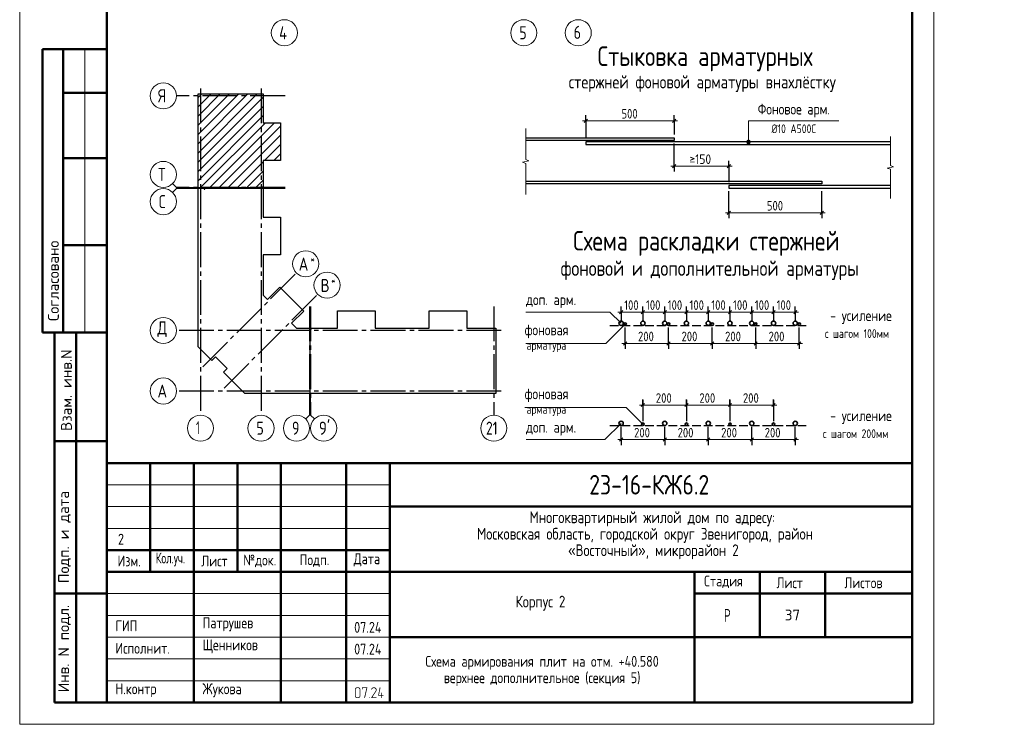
# Model space of a CAD drawing. Header units: millimetres. Extents: x 0 to 22617, y 0 to 29700.
# Tile 1 of 7: x 0 to 22617, y 0 to 16180. Entities that reach past the tile are written whole.
import ezdxf

# ---------------------------------------------------------------- set-up
doc = ezdxf.new("R2010")
doc.units = ezdxf.units.MM
doc.linetypes.add('______2', pattern=[270, 200, -70])
doc.linetypes.add('______5', pattern=[1100, 800, -100, 100, -100])
for name, color, linetype, lineweight in [('Standard', 7, 'Continuous', 25), ('Оси', 40, '______5', 18), ('Примечания', 7, 'Continuous', 25)]:
    doc.layers.add(name, color=color, linetype=linetype, lineweight=lineweight)
doc.styles.add('GOST 2.304-81', font='txt')
doc.styles.add('ISOCPEUR', font='txt')

msp = doc.modelspace()

# ---------------------------------------------------------------- hatches: boundary and pattern name
at = {"layer": 'Standard', "linetype": 'Continuous', "lineweight": 25, "transparency": 33554687}
h = msp.add_hatch(color=7, dxfattribs=at)
h.paths.add_polyline_path([(7825, 655), (7825, 652), (7825, 649), (7825, 647), (7824, 644), (7824, 641), (7823, 639), (7822, 637), (7821, 634), (7820, 632), (7819, 630), (7818, 627), (7816, 625), (7815, 623), (7813, 621), (7812, 619), (7810, 617), (7808, 615), (7806, 613), (7804, 612), (7801, 610), (7799, 609), (7797, 607), (7795, 606), (7792, 605), (7790, 604), (7788, 603), (7785, 603), (7782, 602), (7780, 602), (7777, 601), (7775, 601), (7772, 601), (7754, 601), (7751, 601), (7749, 601), (7746, 602), (7744, 602), (7742, 603), (7739, 603), (7737, 604), (7735, 605), (7732, 606), (7730, 607), (7728, 609), (7726, 610), (7723, 611), (7721, 613), (7719, 615), (7717, 617), (7715, 619), (7713, 621), (7712, 623), (7710, 625), (7708, 627), (7707, 629), (7706, 632), (7705, 634), (7704, 636), (7703, 639), (7702, 641), (7702, 644), (7701, 646), (7701, 649), (7701, 652), (7701, 655), (7701, 797), (7701, 799), (7701, 802), (7701, 804), (7702, 807), (7702, 809), (7703, 812), (7704, 814), (7705, 817), (7706, 819), (7707, 821), (7708, 823), (7709, 826), (7711, 828), (7713, 830), (7714, 832), (7716, 834), (7718, 836), (7720, 838), (7722, 839), (7724, 841), (7727, 842), (7729, 844), (7731, 845), (7733, 846), (7736, 847), (7738, 848), (7741, 848), (7743, 849), (7746, 849), (7749, 850), (7751, 850), (7754, 850), (7772, 850), (7775, 850), (7777, 850), (7780, 849), (7782, 849), (7785, 848), (7787, 848), (7790, 847), (7792, 846), (7794, 845), (7797, 844), (7799, 843), (7801, 841), (7803, 840), (7805, 838), (7807, 836), (7809, 834), (7811, 832), (7813, 830), (7815, 828), (7816, 826), (7818, 824), (7819, 822), (7820, 820), (7821, 817), (7822, 815), (7823, 812), (7824, 810), (7824, 807), (7825, 805), (7825, 802), (7825, 799), (7825, 797)], flags=16)
h.paths.add_polyline_path([(7808, 654), (7808, 797), (7808, 800), (7807, 804), (7806, 807), (7805, 810), (7804, 813), (7802, 816), (7800, 819), (7797, 822), (7794, 824), (7792, 826), (7789, 828), (7785, 830), (7782, 831), (7779, 832), (7775, 832), (7772, 832), (7754, 832), (7750, 832), (7747, 832), (7744, 831), (7740, 830), (7737, 828), (7734, 826), (7731, 824), (7729, 822), (7726, 819), (7724, 816), (7722, 813), (7721, 810), (7720, 807), (7719, 804), (7718, 800), (7718, 797), (7718, 654), (7718, 651), (7719, 648), (7720, 644), (7721, 641), (7723, 638), (7725, 635), (7727, 632), (7729, 629), (7732, 627), (7735, 625), (7738, 623), (7741, 622), (7744, 620), (7747, 620), (7751, 619), (7754, 619), (7772, 619), (7775, 619), (7779, 620), (7782, 620), (7785, 621), (7788, 623), (7791, 625), (7794, 627), (7797, 629), (7800, 632), (7802, 634), (7804, 637), (7805, 640), (7806, 644), (7807, 647), (7808, 651)])
for points in [[(7985, 839), (7932, 608), (7931, 607), (7930, 606), (7930, 605), (7928, 603), (7923, 601), (7921, 601), (7920, 602), (7918, 602), (7917, 603), (7916, 604), (7915, 605), (7915, 605), (7915, 606), (7914, 607), (7914, 608), (7914, 609), (7914, 610), (7914, 612), (7965, 832), (7878, 832), (7878, 815), (7878, 814), (7878, 813), (7878, 812), (7878, 811), (7877, 810), (7877, 809), (7876, 809), (7876, 808), (7875, 807), (7873, 806), (7871, 806), (7869, 806), (7869, 806), (7868, 806), (7868, 806), (7867, 806), (7866, 807), (7865, 807), (7864, 807), (7863, 808), (7863, 808), (7862, 809), (7862, 810), (7861, 811), (7861, 811), (7861, 812), (7861, 813), (7861, 815), (7861, 841), (7861, 842), (7861, 843), (7861, 844), (7861, 845), (7861, 846), (7862, 846), (7862, 847), (7863, 848), (7863, 848), (7864, 849), (7865, 849), (7866, 849), (7866, 850), (7867, 850), (7868, 850), (7870, 850), (7976, 850), (7978, 850), (7980, 849), (7982, 849), (7983, 848), (7984, 847), (7985, 845), (7985, 844), (7985, 842)], [(8189, 601), (8083, 601), (8081, 601), (8080, 602), (8078, 603), (8076, 604), (8075, 606), (8075, 607), (8074, 609), (8074, 611), (8074, 612), (8074, 613), (8075, 614), (8075, 615), (8173, 763), (8177, 770), (8179, 776), (8180, 779), (8181, 782), (8181, 786), (8181, 789), (8181, 791), (8181, 793), (8181, 795), (8180, 798), (8180, 800), (8179, 802), (8179, 804), (8178, 805), (8177, 807), (8176, 809), (8175, 811), (8173, 813), (8172, 814), (8170, 816), (8169, 818), (8167, 819), (8165, 821), (8163, 822), (8162, 823), (8160, 824), (8158, 826), (8156, 827), (8154, 828), (8152, 828), (8150, 829), (8147, 830), (8145, 831), (8143, 831), (8141, 831), (8139, 832), (8136, 832), (8134, 832), (8131, 832), (8128, 831), (8125, 831), (8122, 830), (8119, 829), (8117, 828), (8114, 827), (8111, 825), (8109, 823), (8106, 821), (8104, 819), (8102, 816), (8099, 813), (8098, 809), (8096, 806), (8094, 802), (8094, 800), (8093, 799), (8092, 798), (8091, 798), (8090, 797), (8089, 797), (8088, 796), (8086, 796), (8084, 796), (8083, 797), (8081, 797), (8080, 798), (8079, 799), (8078, 800), (8078, 800), (8078, 801), (8077, 802), (8077, 803), (8077, 804), (8077, 805), (8077, 808), (8078, 810), (8079, 813), (8080, 816), (8082, 818), (8083, 820), (8084, 822), (8085, 825), (8087, 827), (8088, 829), (8090, 831), (8092, 832), (8093, 834), (8095, 836), (8097, 837), (8099, 839), (8101, 840), (8104, 843), (8108, 844), (8112, 846), (8116, 847), (8120, 849), (8124, 849), (8129, 850), (8133, 850), (8136, 850), (8139, 850), (8143, 849), (8146, 849), (8149, 848), (8151, 847), (8154, 847), (8157, 846), (8160, 844), (8163, 843), (8166, 842), (8168, 840), (8171, 839), (8174, 837), (8176, 835), (8179, 833), (8181, 830), (8184, 828), (8186, 825), (8188, 823), (8190, 820), (8191, 818), (8193, 815), (8194, 812), (8196, 810), (8197, 807), (8198, 804), (8198, 801), (8199, 798), (8199, 795), (8200, 792), (8200, 789), (8200, 784), (8199, 780), (8198, 776), (8197, 772), (8196, 770), (8195, 767), (8195, 765), (8193, 763), (8192, 760), (8191, 758), (8189, 755), (8188, 753), (8099, 619), (8189, 619), (8191, 619), (8192, 618), (8194, 618), (8195, 616), (8196, 615), (8197, 613), (8198, 612), (8198, 610), (8198, 608), (8197, 607), (8197, 605), (8195, 604), (8195, 603), (8194, 603), (8194, 602), (8193, 602), (8192, 602), (8191, 601), (8190, 601)], [(8322, 672), (8349, 672), (8351, 672), (8353, 672), (8354, 671), (8355, 669), (8357, 668), (8357, 667), (8358, 665), (8358, 663), (8358, 662), (8358, 660), (8357, 659), (8356, 657), (8355, 657), (8355, 656), (8354, 656), (8353, 655), (8352, 655), (8351, 655), (8350, 654), (8349, 654), (8322, 654), (8322, 610), (8322, 609), (8322, 608), (8322, 607), (8322, 606), (8321, 605), (8321, 605), (8321, 604), (8320, 603), (8319, 602), (8317, 602), (8316, 601), (8314, 601), (8313, 601), (8312, 601), (8312, 601), (8311, 602), (8310, 602), (8309, 602), (8308, 603), (8307, 603), (8307, 604), (8306, 605), (8306, 605), (8305, 606), (8305, 607), (8305, 608), (8305, 609), (8305, 610), (8305, 654), (8243, 654), (8241, 654), (8239, 655), (8237, 656), (8236, 657), (8235, 658), (8234, 660), (8234, 661), (8234, 663), (8234, 665), (8269, 843), (8270, 845), (8270, 846), (8271, 847), (8272, 848), (8278, 850), (8280, 850), (8281, 849), (8283, 849), (8284, 848), (8285, 847), (8285, 846), (8286, 846), (8286, 845), (8287, 844), (8287, 843), (8287, 842), (8287, 841), (8287, 839), (8253, 672), (8305, 672), (8305, 717), (8305, 718), (8305, 720), (8306, 721), (8307, 723), (8308, 723), (8309, 724), (8310, 725), (8310, 725), (8311, 725), (8312, 725), (8313, 726), (8314, 726), (8315, 726), (8317, 725), (8318, 725), (8320, 723), (8320, 723), (8321, 722), (8321, 721), (8322, 721), (8322, 720), (8322, 719), (8322, 718), (8322, 717)], [(8029, 619), (8031, 619), (8033, 618), (8034, 618), (8035, 616), (8037, 615), (8037, 613), (8038, 612), (8038, 610), (8038, 608), (8038, 607), (8037, 605), (8036, 604), (8035, 603), (8035, 603), (8034, 602), (8033, 602), (8032, 602), (8031, 601), (8030, 601), (8029, 601), (8027, 601), (8026, 602), (8024, 602), (8023, 604), (8022, 605), (8021, 607), (8020, 608), (8020, 610), (8020, 611), (8021, 613), (8022, 614), (8023, 616), (8023, 616), (8024, 617), (8024, 618), (8025, 618), (8026, 618), (8027, 619), (8028, 619)]]:
    msp.add_hatch(color=7, dxfattribs=at).paths.add_polyline_path(points, flags=16)
at = {"layer": 'Примечания', "linetype": 'Continuous', "lineweight": 13, "transparency": 33554687}
for points in [[(16696, 13374), (16786, 13374), (16780, 13396)], [(16696, 13374), (16780, 13396), (16703, 13396)], [(16703, 13351), (16786, 13374), (16696, 13374)], [(16703, 13396), (16780, 13396), (16764, 13413)], [(16703, 13396), (16764, 13413), (16719, 13413)], [(16703, 13351), (16780, 13351), (16786, 13374)], [(16719, 13335), (16780, 13351), (16703, 13351)], [(16719, 13413), (16764, 13413), (16741, 13419)], [(16719, 13335), (16764, 13335), (16780, 13351)], [(16764, 13335), (16719, 13335), (16741, 13329)]]:
    msp.add_hatch(color=7, dxfattribs=at).paths.add_polyline_path(points)

# ---------------------------------------------------------------- linework, layer by layer
at = {"layer": 'Standard', "color": 7, "linetype": 'Continuous', "lineweight": 50, "transparency": 33554687}
for p, q in [((2000, 15500), (527, 15500)), ((527, 15500), (527, 9000)), ((527, 15500), (527, 9000)), ((1000, 15500), (1000, 9000)), ((2000, 14500), (1000, 14500)), ((2000, 13000), (1000, 13000)), ((2000, 11000), (1000, 11000)), ((0, 9000), (6, 9000)), ((527, 9000), (2000, 9000)), ((800, 500), (800, 9000)), ((800, 500), (800, 9000)), ((1300, 500), (1300, 9000)), ((800, 6500), (2000, 6500)), ((2000, 500), (2000, 6000)), ((2000, 6000), (20500, 6000)), ((3000, 3500), (3000, 6000)), ((4000, 500), (4000, 6000)), ((5000, 3500), (5000, 6000)), ((6000, 500), (6000, 6000)), ((7500, 500), (7500, 6000)), ((8500, 500), (8500, 6000)), ((8500, 5000), (20500, 5000)), ((2000, 4000), (8500, 4000)), ((2000, 4000), (8500, 4000)), ((2000, 3500), (8500, 3500)), ((2000, 3500), (8500, 3500)), ((8500, 3500), (20500, 3500)), ((15500, 2000), (15500, 3500)), ((17000, 2000), (17000, 3500)), ((18500, 2000), (18500, 3500)), ((800, 3000), (2000, 3000)), ((15500, 3000), (20500, 3000)), ((8500, 2000), (20500, 2000)), ((15500, 500), (15500, 2000)), ((15500, 500), (15500, 2000)), ((2000, 500), (800, 500))]:
    msp.add_line(p, q, dxfattribs=at)
at = {"layer": 'Standard', "color": 7, "linetype": 'Continuous', "lineweight": 13, "transparency": 33554687}
for p, q in [((1500, 15500), (1500, 9000)), ((3600, 12327), (3512, 12415)), ((3600, 12302), (3512, 12214)), ((3600, 12327), (4100, 12327)), ((3600, 12302), (4100, 12302)), ((6658, 7100), (6658, 7600)), ((6683, 7100), (6683, 7600)), ((6658, 7100), (6570, 7012)), ((6683, 7100), (6771, 7012)), ((2000, 5500), (8500, 5500)), ((2000, 5000), (8500, 5000)), ((2000, 4500), (8500, 4500)), ((2000, 3000), (8500, 3000)), ((2000, 2500), (8500, 2500)), ((2000, 2500), (8500, 2500)), ((2000, 2000), (8500, 2000)), ((2000, 2000), (8500, 2000)), ((2000, 1500), (8500, 1500)), ((2000, 1000), (8500, 1000))]:
    msp.add_line(p, q, dxfattribs=at)
at = {"layer": 'Standard', "color": 7, "linetype": 'Continuous', "lineweight": 35, "transparency": 33554687}
for p, q in [((4100, 13118), (5456, 14474)), ((4100, 13542), (5032, 14474)), ((4100, 13967), (4607, 14474)), ((4100, 14391), (4183, 14474)), ((4100, 13330), (5244, 14474)), ((4100, 13755), (4819, 14474)), ((4100, 14179), (4395, 14474)), ((4100, 12906), (5596, 14402)), ((4100, 12694), (5596, 14190)), ((4100, 12482), (5596, 13978)), ((4147, 12317), (5643, 13813)), ((4359, 12317), (5855, 13813)), ((4572, 12317), (5993, 13738)), ((4784, 12317), (5993, 13526)), ((5624, 12945), (5993, 13314)), ((4996, 12317), (5596, 12917)), ((5836, 12945), (5993, 13102)), ((5208, 12317), (5596, 12705)), ((5420, 12317), (5596, 12493))]:
    msp.add_line(p, q, dxfattribs=at)
at = {"layer": 'Standard', "color": 7, "linetype": 'Continuous', "lineweight": 25, "transparency": 33554687}
for p, q in [((20500, 500), (20500, 6000)), ((2000, 500), (20500, 500)), ((2000, 500), (20500, 500)), ((2000, 500), (20500, 500))]:
    msp.add_line(p, q, dxfattribs=at)
at = {"layer": 'Standard', "color": 7, "linetype": 'Continuous', "lineweight": 13, "transparency": 33554687}
msp.add_lwpolyline([(0, 0), (21000, 0), (21000, 29700), (0, 29700), (0, 0)], close=True, dxfattribs=at)
at = {"layer": 'Standard', "color": 7, "linetype": 'Continuous', "lineweight": 50, "transparency": 33554687}
msp.add_lwpolyline([(2000, 29200), (20500, 29200), (20500, 500), (2000, 500), (2000, 29200)], close=True, dxfattribs=at)
at = {"layer": 'Standard', "color": 7, "linetype": 'Continuous', "lineweight": 25, "transparency": 33554687}
for points in [[(4100, 12317), (4100, 14474), (5596, 14474), (5596, 13813), (5993, 13813), (5993, 12945), (5596, 12945), (5596, 12317), (5578, 12317), (5578, 12337), (5563, 12337), (5563, 12317), (4100, 12317)], [(4100, 8857), (4100, 12312), (4238, 12312), (4238, 12292), (4253, 12292), (4253, 12312), (5596, 12312), (5596, 11649), (5993, 11649), (5993, 10781), (5596, 10781), (5596, 9855), (5694, 9757), (5975, 10038), (6524, 9489), (6243, 9208), (6355, 9096), (6668, 9096), (6668, 7600), (5170, 7600), (4682, 8088), (4767, 8173), (4499, 8441), (4414, 8356), (4100, 8670), (4100, 8857)], [(6673, 7600), (6673, 9063), (6693, 9063), (6693, 9078), (6673, 9078), (6673, 9096), (7301, 9096), (7301, 9493), (8169, 9493), (8169, 9096), (8787, 9096), (9405, 9096), (9405, 9493), (10273, 9493), (10273, 9096), (10934, 9096), (10934, 7600), (8787, 7600), (6673, 7600)]]:
    msp.add_lwpolyline(points, dxfattribs=at)
at = {"layer": 'Оси', "color": 8, "linetype": '______5', "lineweight": -3, "transparency": 33554687}
for p, q in [((4153, 14601), (4153, 7100)), ((5543, 14601), (5543, 7100)), ((6096, 14431), (3600, 14431)), ((6096, 12327), (3600, 12327)), ((6096, 12302), (3600, 12302)), ((4208, 8212), (6358, 10362)), ((4698, 7722), (6848, 9872)), ((6658, 9596), (6658, 7100)), ((6683, 9596), (6683, 7100)), ((10891, 9596), (10891, 7100)), ((11061, 9043), (3600, 9043)), ((11061, 9043), (3600, 9043)), ((11061, 7653), (3600, 7653))]:
    msp.add_line(p, q, dxfattribs=at)
at = {"layer": 'Оси', "color": 7, "linetype": 'Continuous', "lineweight": 13, "transparency": 33554687}
for centre in [(6080, 15880), (11580, 15880), (12830, 15880), (3300, 14431), (3300, 12627), (3300, 12002), (6570, 10574), (7060, 10084), (3300, 9043), (3300, 9043), (3300, 7653), (4153, 6800), (5543, 6800), (6358, 6800), (6983, 6800), (10891, 6800)]:
    msp.add_circle(centre, 300, dxfattribs=at)
at = {"layer": 'Примечания', "color": 7, "linetype": 'Continuous', "lineweight": 13, "transparency": 33554687}
for p, q in [((13004, 13860), (12929, 13860)), ((13004, 13860), (15034, 13860)), ((15034, 13860), (15109, 13860)), ((11623, 13681), (11623, 12971)), ((16696, 13374), (16696, 13374)), ((16741, 13419), (16741, 13419)), ((16786, 13374), (16786, 13374)), ((20000, 13501), (20000, 12830)), ((16741, 13329), (16741, 13329)), ((11698, 12940), (11548, 12910)), ((11548, 12910), (11623, 12880)), ((11623, 12971), (11698, 12940)), ((11623, 12880), (11623, 12169)), ((15034, 12817), (14959, 12817)), ((15034, 12817), (16289, 12817)), ((16289, 12817), (16364, 12817)), ((20075, 12802), (19925, 12773)), ((19925, 12773), (20000, 12745)), ((20000, 12830), (20075, 12802)), ((20000, 12745), (20000, 12074)), ((11623, 12169), (11623, 12169)), ((20000, 12074), (20000, 12074)), ((16289, 11748), (16214, 11748)), ((16289, 11748), (18429, 11748)), ((18429, 11748), (18504, 11748)), ((13816, 9466), (13741, 9466)), ((13816, 9466), (14316, 9466)), ((14316, 9466), (14816, 9466)), ((14816, 9466), (15316, 9466)), ((15316, 9466), (15816, 9466)), ((15816, 9466), (16316, 9466)), ((16316, 9466), (16816, 9466)), ((16816, 9466), (17316, 9466)), ((17316, 9466), (17816, 9466)), ((17816, 9466), (17891, 9466)), ((13906, 8746), (13831, 8746)), ((13906, 8746), (14906, 8746)), ((14906, 8746), (15906, 8746)), ((15906, 8746), (16906, 8746)), ((16906, 8746), (17906, 8746)), ((17906, 8746), (17981, 8746)), ((14316, 7332), (14241, 7332)), ((14316, 7332), (15316, 7332)), ((15316, 7332), (16316, 7332)), ((16316, 7332), (17316, 7332)), ((17316, 7332), (17391, 7332)), ((13816, 6537), (13741, 6537)), ((13816, 6537), (14816, 6537)), ((14816, 6537), (15816, 6537)), ((15816, 6537), (16816, 6537)), ((16816, 6537), (17816, 6537)), ((17816, 6537), (17891, 6537))]:
    msp.add_line(p, q, dxfattribs=at)
at = {"layer": 'Примечания', "color": 7, "linetype": 'Continuous', "lineweight": 25, "transparency": 33554687}
for p, q in [((12966, 13822), (13041, 13897)), ((14996, 13822), (15071, 13897)), ((14996, 12779), (15071, 12854)), ((16251, 12779), (16326, 12854)), ((16251, 11710), (16326, 11785)), ((18391, 11710), (18466, 11785)), ((13779, 9429), (13854, 9504)), ((14279, 9429), (14354, 9504)), ((14779, 9429), (14854, 9504)), ((15279, 9429), (15354, 9504)), ((15779, 9429), (15854, 9504)), ((16279, 9429), (16354, 9504)), ((16779, 9429), (16854, 9504)), ((17279, 9429), (17354, 9504)), ((17779, 9429), (17854, 9504)), ((13869, 8708), (13944, 8783)), ((14869, 8708), (14944, 8783)), ((15869, 8708), (15944, 8783)), ((16869, 8708), (16944, 8783)), ((17869, 8708), (17944, 8783)), ((14279, 7294), (14354, 7369)), ((15279, 7294), (15354, 7369)), ((16279, 7294), (16354, 7369)), ((17279, 7294), (17354, 7369)), ((13779, 6500), (13854, 6575)), ((14779, 6500), (14854, 6575)), ((15779, 6500), (15854, 6575)), ((16779, 6500), (16854, 6575)), ((17779, 6500), (17854, 6575))]:
    msp.add_line(p, q, dxfattribs=at)
at = {"layer": 'Примечания', "color": 253, "linetype": 'Continuous', "lineweight": -3, "true_color": 0xa0a0a0, "transparency": 33554687}
for p, q in [((13004, 13860), (13004, 13985)), ((13004, 13860), (13004, 13735)), ((13004, 13860), (13004, 13449)), ((15034, 13860), (15034, 13985)), ((15034, 13860), (15034, 13735)), ((15034, 13860), (15034, 13544)), ((15034, 12817), (15034, 13334)), ((15034, 12817), (15034, 12942)), ((16289, 12817), (16289, 12942)), ((15034, 12817), (15034, 12692)), ((16289, 12817), (16289, 12692)), ((16289, 12817), (16289, 12449)), ((16289, 11748), (16289, 12239)), ((18429, 11748), (18429, 12239)), ((16289, 11748), (16289, 11873)), ((18429, 11748), (18429, 11873)), ((16289, 11748), (16289, 11623)), ((18429, 11748), (18429, 11623)), ((13816, 9466), (13816, 9591)), ((14316, 9466), (14316, 9591)), ((14816, 9466), (14816, 9591)), ((15316, 9466), (15316, 9591)), ((15816, 9466), (15816, 9591)), ((16316, 9466), (16316, 9591)), ((16816, 9466), (16816, 9591)), ((17316, 9466), (17316, 9591)), ((17816, 9466), (17816, 9591)), ((13816, 9466), (13816, 9341)), ((13816, 9466), (13816, 9283)), ((14316, 9466), (14316, 9341)), ((14316, 9466), (14316, 9283)), ((14816, 9466), (14816, 9341)), ((14816, 9466), (14816, 9283)), ((15316, 9466), (15316, 9341)), ((15316, 9466), (15316, 9283)), ((15816, 9466), (15816, 9341)), ((15816, 9466), (15816, 9283)), ((16316, 9466), (16316, 9341)), ((16316, 9466), (16316, 9283)), ((16816, 9466), (16816, 9341)), ((16816, 9466), (16816, 9283)), ((17316, 9466), (17316, 9341)), ((17316, 9466), (17316, 9283)), ((17816, 9466), (17816, 9341)), ((17816, 9466), (17816, 9283)), ((13906, 8746), (13906, 9113)), ((17906, 8746), (17906, 9113)), ((13906, 8746), (13906, 8871)), ((14906, 8746), (14906, 8871)), ((15906, 8746), (15906, 8871)), ((16906, 8746), (16906, 8871)), ((17906, 8746), (17906, 8871)), ((13906, 8746), (13906, 8621)), ((14906, 8746), (14906, 8621)), ((15906, 8746), (15906, 8621)), ((16906, 8746), (16906, 8621)), ((17906, 8746), (17906, 8621)), ((14316, 7332), (14316, 7457)), ((14316, 7451), (14316, 6989)), ((14316, 7332), (14316, 7207)), ((14316, 7332), (14316, 6964)), ((15316, 7332), (15316, 7457)), ((15316, 7451), (15316, 6989)), ((15316, 7332), (15316, 7207)), ((15316, 7332), (15316, 6964)), ((16316, 7332), (16316, 7457)), ((16316, 7451), (16316, 6989)), ((16316, 7332), (16316, 7207)), ((16316, 7332), (16316, 6964)), ((17316, 7332), (17316, 7457)), ((17316, 7451), (17316, 6989)), ((17316, 7332), (17316, 7207)), ((17316, 7332), (17316, 6964)), ((13816, 6537), (13816, 6834)), ((17816, 6537), (17816, 6834)), ((13816, 6537), (13816, 6662)), ((14816, 6537), (14816, 6662)), ((15816, 6537), (15816, 6662)), ((16816, 6537), (16816, 6662)), ((17816, 6537), (17816, 6662)), ((13816, 6537), (13816, 6412)), ((14816, 6537), (14816, 6412)), ((15816, 6537), (15816, 6412)), ((16816, 6537), (16816, 6412)), ((17816, 6537), (17816, 6412))]:
    msp.add_line(p, q, dxfattribs=at)
at = {"layer": 'Примечания', "color": 8, "linetype": '______2', "lineweight": -3, "true_color": 0x737373, "transparency": 33554687}
for p, q in [((13556, 9158), (18066, 9158)), ((13556, 6859), (18066, 6859))]:
    msp.add_line(p, q, dxfattribs=at)
at = {"layer": 'Примечания', "color": 7, "linetype": 'Continuous', "lineweight": 13, "transparency": 33554687}
for points in [[(16741, 13374), (16741, 13860), (18819, 13860)], [(11623, 9466), (13558, 9466), (13816, 9208)], [(13906, 9188), (13464, 8746), (11623, 8746)], [(14316, 6889), (13928, 7277), (11600, 7277)], [(13816, 6909), (13444, 6537), (11631, 6537)]]:
    msp.add_lwpolyline(points, dxfattribs=at)
at = {"layer": 'Примечания', "color": 7, "linetype": 'Continuous', "lineweight": 25, "transparency": 33554687}
for points in [[(11623, 13469), (15034, 13469), (15034, 13409), (11623, 13409)], [(20000, 13374), (13004, 13374), (13004, 13314), (20000, 13314)], [(11623, 12469), (18429, 12469), (18429, 12409), (11623, 12409)], [(20000, 12374), (16289, 12374), (16289, 12314), (20000, 12314)]]:
    msp.add_lwpolyline(points, dxfattribs=at)
at = {"layer": 'Примечания', "color": 253, "linetype": 'Continuous', "lineweight": -3, "true_color": 0xa0a0a0, "transparency": 33554687}
for points in [[(14906, 8746), (14906, 8763), (14906, 8763), (14906, 8763), (14906, 8763), (14906, 8763), (14906, 8763), (14906, 9113)], [(15906, 8746), (15906, 8763), (15906, 8763), (15906, 8763), (15906, 8763), (15906, 9113)], [(16906, 8746), (16906, 8763), (16906, 8763), (16906, 9113)], [(14816, 6537), (14816, 6554), (14816, 6554), (14816, 6554), (14816, 6554), (14816, 6554), (14816, 6554), (14816, 6834)], [(15816, 6537), (15816, 6554), (15816, 6554), (15816, 6554), (15816, 6554), (15816, 6834)], [(16816, 6537), (16816, 6554), (16816, 6554), (16816, 6834)]]:
    msp.add_lwpolyline(points, dxfattribs=at)
at = {"layer": 'Примечания', "color": 7, "linetype": 'Continuous', "lineweight": 13, "transparency": 33554687}
msp.add_circle((16741, 13374), 45, dxfattribs=at)
at = {"layer": 'Примечания', "color": 7, "linetype": 'Continuous', "lineweight": 35, "transparency": 33554687}
for centre, radius in [((13816, 9208), 50), ((13906, 9188), 30), ((14316, 9208), 50), ((14816, 9208), 50), ((14906, 9188), 30), ((15316, 9208), 50), ((15816, 9208), 50), ((15906, 9188), 30), ((16316, 9208), 50), ((16816, 9208), 50), ((16906, 9188), 30), ((17316, 9208), 50), ((17816, 9208), 50), ((17906, 9188), 30), ((13816, 6909), 50), ((14316, 6889), 30), ((14816, 6909), 50), ((15316, 6889), 30), ((15816, 6909), 50), ((16316, 6889), 30), ((16816, 6909), 50), ((17316, 6889), 30), ((17816, 6909), 50)]:
    msp.add_circle(centre, radius, dxfattribs=at)

# ---------------------------------------------------------------- texts
at = {"layer": 'Standard', "color": 7, "linetype": 'Continuous', "lineweight": 50, "transparency": 33554687, "char_height": 250, "attachment_point": 7, "rotation": 90, "style": 'ISOCPEUR'}
for s, insert, width in [('\\A1;{\\fISOCPEUR|i0|b0;\\H250.000000;\\W1.000000;\\C7;Согласовано}\\P', (900, 9261), 2071.88), ('\\A1;{\\fISOCPEUR|i0|b0;\\H250.000000;\\W1.000000;\\C7;Взам. инв.N}\\P', (1198, 6736), 1909.1), ('\\A1;{\\fISOCPEUR|i0|b0;\\H250.000000;\\W1.000000;\\C7;Подп. и дата}\\P', (1174, 3242), 2197.06), ('\\A1;{\\fISOCPEUR|i0|b0;\\H250.000000;\\W1.000000;\\C7;Инв. N подл.}\\P', (1174, 734), 2021.79)]:
    msp.add_mtext(s, dxfattribs=dict(at, insert=insert, width=width))
at = {"layer": 'Standard', "color": 7, "linetype": 'Continuous', "lineweight": 25, "transparency": 33554687, "attachment_point": 7}
for s, insert, char_height, width, style in [('\\W0.75;21', (10711, 6650), 300, 472.28, 'ISOCPEUR'), ('Многоквартирный\\~жилой\\~дом\\~по\\~адресу:\\~', (11710, 4545), 270, 5717.09, 'GOST 2.304-81'), ('Московская\\~область,\\~городской\\~округ\\~Звенигород,\\~район\\~', (10504, 4167), 270, 8136.21, 'GOST 2.304-81'), ('«Восточный»,\\~микрорайон\\~2', (12597, 3789), 270, 3952.83, 'GOST 2.304-81'), ('Изм.', (2248, 3625), 250, 631.15, 'GOST 2.304-81'), ('\\W0.83;Кол.уч.', (3127, 3625), 250, 799.96, 'GOST 2.304-81'), ('Лист', (4171, 3625), 250, 782.23, 'GOST 2.304-81'), ('№док.', (5135, 3607), 250, 853.39, 'GOST 2.304-81'), ('Подп.', (6431, 3614), 250, 764.53, 'GOST 2.304-81'), ('Дата', (7673, 3625), 250, 782.23, 'GOST 2.304-81'), ('Стадия', (15721, 3125), 250, 1031.11, 'GOST 2.304-81'), ('Лист', (17384, 3125), 250, 782.23, 'GOST 2.304-81'), ('Листов', (18943, 3125), 250, 1066.5, 'GOST 2.304-81'), ('Корпус\\~2', (11388, 2610), 270, 1362.88, 'GOST 2.304-81'), ('\\W0.77;Р', (16177, 2350), 300, 262.93, 'GOST 2.304-81'), ('ГИП', (2200, 2137), 250, 586.81, 'GOST 2.304-81'), ('Патрушев', (4200, 2137), 250, 1386.36, 'GOST 2.304-81'), ('07.24', (7683, 2101), 250, 817.63, 'GOST 2.304-81'), ('Исполнит.', (2200, 1622), 250, 1386.36, 'GOST 2.304-81'), ('Щенников', (4200, 1631), 250, 1333.08, 'GOST 2.304-81'), ('07.24', (7683, 1601), 250, 817.63, 'GOST 2.304-81'), ('Н.контр', (2200, 622), 250, 1102.09, 'GOST 2.304-81'), ('Жукова', (4200, 622), 250, 1031.11, 'GOST 2.304-81')]:
    msp.add_mtext(s, dxfattribs=dict(at, insert=insert, char_height=char_height, width=width, style=style))
at = {"layer": 'Standard', "color": 7, "linetype": 'Continuous', "lineweight": 50, "transparency": 33554687, "insert": (13083, 5275), "char_height": 450, "width": 3070.53, "attachment_point": 7, "style": 'GOST 2.304-81'}
msp.add_mtext('23-16-КЖ6.2', dxfattribs=at)
at = {"layer": 'Standard', "color": 7, "linetype": 'Continuous', "lineweight": 18, "transparency": 33554687, "insert": (2327, 4250), "char_height": 250, "width": 283.33, "attachment_point": 5, "style": 'GOST 2.304-81'}
msp.add_mtext('\\A1;{\\fGOST 2.304-81|i0|b0;\\H250.000000;\\W1.000000;\\C7;2}\\P', dxfattribs=at)
at = {"layer": 'Standard', "color": 7, "linetype": 'Continuous', "lineweight": 13, "transparency": 33554687, "insert": (17750, 2510), "char_height": 250, "width": 459.38, "attachment_point": 5, "style": 'ISOCPEUR'}
msp.add_mtext('\\A1;{\\fISOCPEUR|i0|b0;\\H250.000000;\\W1.000000;\\C7;37}\\P', dxfattribs=at)
at = {"layer": 'Standard', "color": 7, "linetype": 'Continuous', "lineweight": 25, "transparency": 33554687, "insert": (12000, 1571), "char_height": 250, "width": 6741.88, "attachment_point": 2, "line_spacing_factor": 0.903614}
msp.add_mtext('\\A1;{\\fGOST 2.304-81|i0|b0;\\H250.000000;\\W1.000000;\\C7;Схема армирования плит на отм. +40.580 }\\P{\\fGOST 2.304-81|i0|b0;\\H250.000000;\\W1.000000;\\C7;верхнее дополнительное (секция 5)}\\P', dxfattribs=at)
at = {"layer": 'Оси', "color": 7, "linetype": 'Continuous', "lineweight": 25, "transparency": 33554687, "attachment_point": 7, "style": 'ISOCPEUR'}
for s, insert, char_height, width in [('\\W0.80;4', (5960, 15730), 300, 359.83), ('\\W0.78;5', (11475, 15730), 300, 326.41), ('\\W0.78;6', (12725, 15740), 300, 326.42), ('\\W0.80;Я', (3180, 14281), 300, 359.83), ('\\W0.80;Т', (3180, 12477), 300, 359.83), ('\\W0.78;С', (3195, 11852), 300, 326.41), ('\\W0.82;А', (6409, 10417), 300, 392.65), ('\\W0.80;*', (6679, 10592), 180, 215.89), ('\\W0.80;В', (6914, 9927), 300, 359.84), ('\\W0.80;*', (7154, 10102), 180, 215.89), ('\\W0.82;Д', (3165, 8893), 300, 392.65), ('\\W0.82;А', (3165, 7503), 300, 392.65), ('\\W0.56;1', (4053, 6660), 300, 233.34), ('\\W0.78;5', (5438, 6650), 300, 326.41), ('\\W0.78;9', (6253, 6650), 300, 326.41), ("\\W0.84;9'", (6871, 6650), 300, 440.65)]:
    msp.add_mtext(s, dxfattribs=dict(at, insert=insert, char_height=char_height, width=width))
at = {"layer": 'Примечания', "color": 7, "linetype": 'Continuous', "lineweight": 50, "transparency": 33554687, "attachment_point": 7, "style": 'GOST 2.304-81'}
for s, insert, char_height, width in [('Стыковка\\~арматурных', (13276, 14995), 450, 5309.47), ('стержней\\~фоновой\\~арматуры\\~внахлёстку', (12613, 14520), 300, 6502.98), ('Схема\\~раскладки\\~стержней', (12714, 10757), 450, 6428.76), ('фоновой\\~и\\~дополнительной\\~арматуры', (12425, 10202), 350, 6865.68)]:
    msp.add_mtext(s, dxfattribs=dict(at, insert=insert, char_height=char_height, width=width))
at = {"layer": 'Примечания', "color": 7, "linetype": 'Continuous', "lineweight": 25, "transparency": 33554687, "attachment_point": 7}
for s, insert, char_height, width, style in [('Фоновое\\~арм.', (16952, 13935), 250, 1812.59, 'GOST 2.304-81'), ('500', (13823, 13910), 220, 516.4, 'GOST 2.304-81'), ('Ø10\\~А500С', (17269, 13575), 200, 1153.95, 'GOST 2.304-81'), ('\\W0.87;≥150', (15386, 12867), 220, 666.9, 'ISOCPEUR'), ('500', (17163, 11798), 220, 516.4, 'GOST 2.304-81'), ('доп.\\~арм.', (11631, 9558), 250, 1208.64, 'GOST 2.304-81'), ('100', (13886, 9516), 220, 485.08, 'GOST 2.304-81'), ('100', (14386, 9516), 220, 485.08, 'GOST 2.304-81'), ('100', (14886, 9516), 220, 485.08, 'GOST 2.304-81'), ('100', (15386, 9516), 220, 485.08, 'GOST 2.304-81'), ('100', (15886, 9516), 220, 485.08, 'GOST 2.304-81'), ('100', (16386, 9516), 220, 485.08, 'GOST 2.304-81'), ('100', (16886, 9516), 220, 485.08, 'GOST 2.304-81'), ('100', (17386, 9516), 220, 485.08, 'GOST 2.304-81'), ('-\\~усиление', (18617, 9192), 250, 1510.8, 'GOST 2.304-81'), ('фоновая', (11600, 8866), 250, 1173.25, 'GOST 2.304-81'), ('200', (14203, 8796), 220, 531.97, 'GOST 2.304-81'), ('200', (15203, 8796), 220, 531.97, 'GOST 2.304-81'), ('200', (16203, 8796), 220, 531.97, 'GOST 2.304-81'), ('200', (17203, 8796), 220, 531.97, 'GOST 2.304-81'), ('с\\~шагом\\~100мм', (18496, 8872), 200, 1606.26, 'GOST 2.304-81'), ('арматура', (11641, 8546), 200, 1066.46, 'GOST 2.304-81'), ('фоновая', (11600, 7397), 250, 1173.25, 'GOST 2.304-81'), ('200', (14613, 7382), 220, 531.97, 'GOST 2.304-81'), ('200', (15613, 7382), 220, 531.97, 'GOST 2.304-81'), ('200', (16613, 7382), 220, 531.97, 'GOST 2.304-81'), ('арматура', (11641, 7077), 200, 1066.46, 'GOST 2.304-81'), ('-\\~усиление', (18617, 6893), 250, 1510.8, 'GOST 2.304-81'), ('доп.\\~арм.', (11631, 6629), 250, 1208.64, 'GOST 2.304-81'), ('200', (14113, 6587), 220, 531.97, 'GOST 2.304-81'), ('200', (15113, 6587), 220, 531.97, 'GOST 2.304-81'), ('200', (16113, 6587), 220, 531.97, 'GOST 2.304-81'), ('200', (17113, 6587), 220, 531.97, 'GOST 2.304-81'), ('с\\~шагом\\~200мм', (18450, 6573), 200, 1648.88, 'GOST 2.304-81')]:
    msp.add_mtext(s, dxfattribs=dict(at, insert=insert, char_height=char_height, width=width, style=style))

doc.saveas('drawing.dxf')
